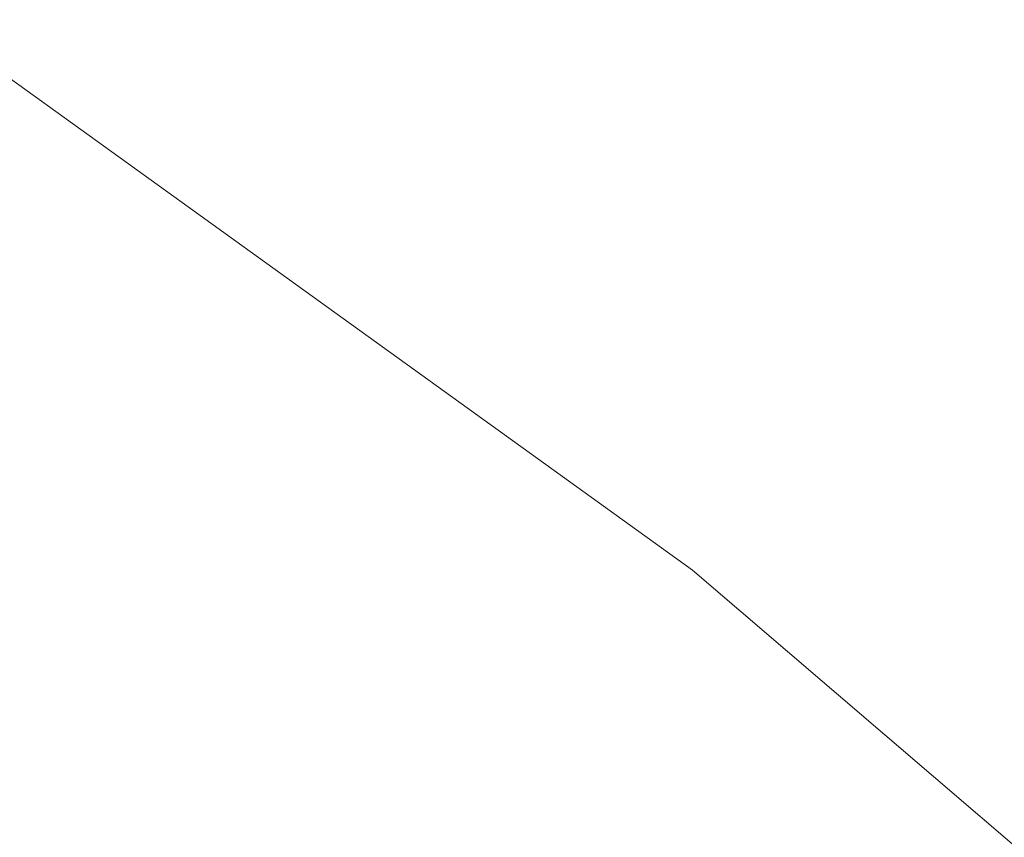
# Model space of a CAD drawing. Header units: millimetres. Extents: x -276 to 275, y -103 to 102.
# Tile 26 of 256: x -9.97 to -9.253, y -17.599 to -17.003. Entities that reach past the tile are written whole.
import ezdxf

# ---------------------------------------------------------------- set-up
doc = ezdxf.new("R2010")
doc.units = ezdxf.units.MM
doc.layers.add('G-IMPT', color=8, linetype='Continuous')

# ---------------------------------------------------------------- blocks, each defined once
blk = doc.blocks.new('QST1150_dwg-16448-View 1')
at = {"layer": 'G-IMPT', "lineweight": 9}
mesh = blk.add_polyface(dxfattribs=at)
corners = [(-9.48012, -76.5, 17.36515), (-12.44407, -76.5, 15.2299), (-14.91588, -76.5, 12.54021), (-14.91588, -74.5, 12.54021), (-12.44407, -74.5, 15.2299), (-9.48012, -74.5, 17.36515)]
mesh.append_faces([[corners[k] for k in face] for face in [(4, 5, 0, 1), (1, 2, 3, 4)]], dxfattribs={"vtx3": -1})
mesh = blk.add_polyface(dxfattribs=at)
corners = [(-9.48012, -79.5, 17.36515), (-12.44407, -79.5, 15.2299), (-14.91588, -79.5, 12.54021), (-14.91588, -76.5, 12.54021), (-12.44407, -76.5, 15.2299), (-9.48012, -76.5, 17.36515)]
mesh.append_faces([[corners[k] for k in face] for face in [(4, 5, 0, 1), (1, 2, 3, 4)]], dxfattribs={"vtx3": -1})
mesh = blk.add_polyface(dxfattribs=at)
corners = [(-9.02567, -79.5, 17.93065), (-9.19981, -79.5, 17.60524), (-9.48012, -79.5, 17.36515), (-9.48012, -76.5, 17.36515), (-9.19981, -76.5, 17.60524), (-9.02567, -76.5, 17.93065)]
mesh.append_faces([[corners[k] for k in face] for face in [(1, 2, 3, 4), (4, 5, 0, 1)]], dxfattribs={"vtx3": -1})

msp = doc.modelspace()

# ---------------------------------------------------------------- block references
at = {"layer": 'G-IMPT', "lineweight": 9, "extrusion": (0, -1, 0)}
msp.add_blockref('QST1150_dwg-16448-View 1', (0, 74.64505, 0.03867), dxfattribs=at)

doc.saveas('drawing.dxf')
